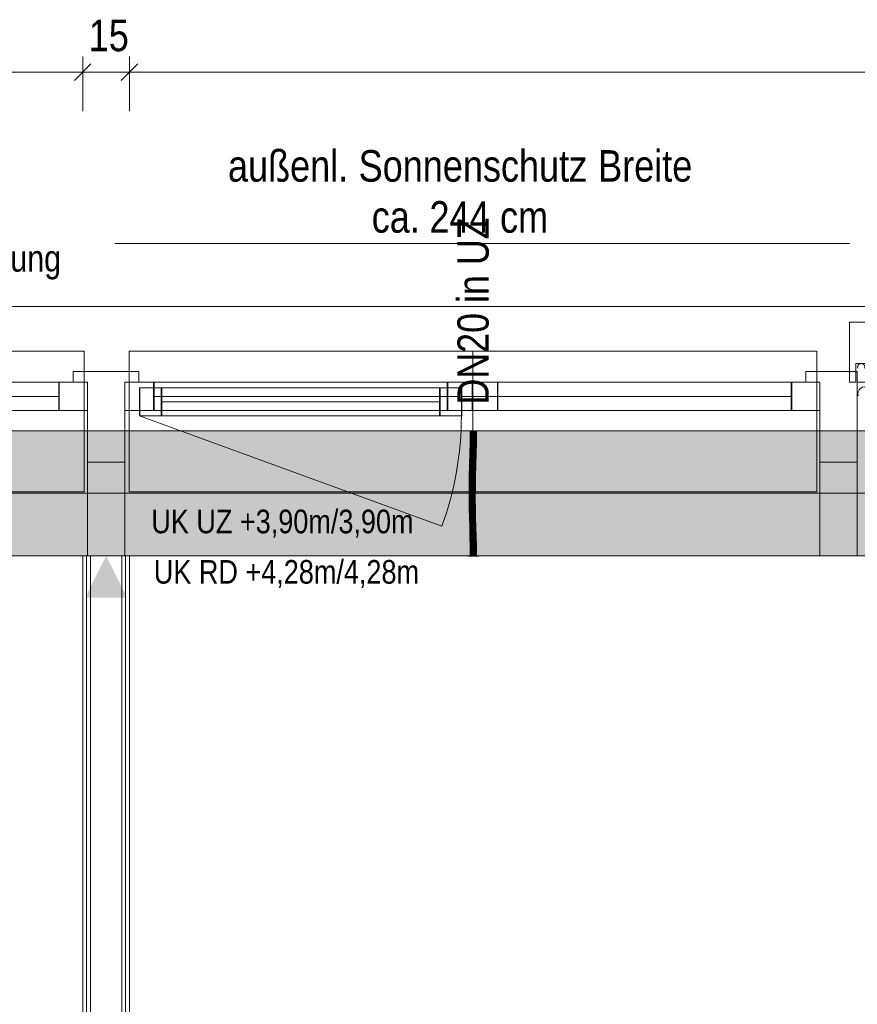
# Model space of a CAD drawing. Extents: x -720 to 300, y 62 to 1162.
# Tile 62 of 143: x -512 to -459, y 967 to 1030. Entities that reach past the tile are written whole.
import ezdxf
from ezdxf.lldxf.tags import DXFTag

# ---------------------------------------------------------------- set-up
doc = ezdxf.new("R2010")
doc.units = 0
doc.layers.get('0').update_dxf_attribs({"lineweight": 13})
for name, color, linetype, lineweight, true_color in [('00 -Bauelemente -Dämmung innen', 7, 'Continuous', 9, 0xff7fe6), ('00 -Bauelemente -Gipskarton', 7, 'Continuous', 9, 0xff7fe6), ('00_Beschriftung UZ', 3, 'Continuous', 35, 0x00ff00), ('30 -33 Aussenwände- 7 Fassade_ Elemente', 7, 'Continuous', 9, 0x00aacc), ('30 -34 Innenwände- 2 nichttragend', 7, 'Continuous', 18, 0xff7fe6), ('30 -35 Decken- 1 Konstruktion-Träger- Stahlbeton', 7, 'Continuous', 13, 0x33aa00), ('70 -72 Beschriftung- 2 Beschriftung Bauteile', 7, 'Continuous', 9, 0x9999ff), ('70 -76 Bemaßung- 2 Allgemein', 9, 'Continuous', 5, 0x808080), ('E_Leerrohr 20', 7, 'Continuous', 13, 0xcc0099), ('E_Leerrohr 20-Shading', 7, 'Continuous', 13, 0xcc0099), ('iwb_Schraffur_Unterzug', 7, 'Continuous', 5, 0xffffcc)]:
    doc.layers.add(name, color=color, linetype=linetype, lineweight=lineweight, true_color=true_color)
for name, color, linetype, lineweight in [('30 -33 Aussenwände- 8 Sonnenschutz', 7, 'Continuous', 9), ('70 -71 Achsen- 1 Gebäudeachsen', 7, 'STRICHPUNKT2-A06G94018I', 18), ('Detailelementbeschriftung', 7, 'Continuous', 9), ('Keine-1', 7, 'Continuous', 15)]:
    doc.layers.add(name, color=color, linetype=linetype, lineweight=lineweight)
doc.styles.get("Standard").update_dxf_attribs({"font": 'ARIALN.TTF'})
tags = doc.linetypes.add('fein_strichliert-A06G94028I', pattern=[4, 1, -2, 1]).pattern_tags.tags
tags[8:9] = [DXFTag(74, 4), DXFTag(75, 0), DXFTag(340, '0'), DXFTag(46, 0.0), DXFTag(50, 0.0), DXFTag(44, 0.0), DXFTag(45, 0.0)]
tags[6:7] = [DXFTag(74, 4), DXFTag(75, 0), DXFTag(340, '0'), DXFTag(46, 0.0), DXFTag(50, 0.0), DXFTag(44, 0.0), DXFTag(45, 0.0)]
tags[4:5] = [DXFTag(74, 4), DXFTag(75, 0), DXFTag(340, '0'), DXFTag(46, 0.0), DXFTag(50, 0.0), DXFTag(44, 0.0), DXFTag(45, 0.0)]
tags = doc.linetypes.add('STRICHPUNKT2', pattern=[12.7, 6.35, -3.175, 0, -3.175]).pattern_tags.tags
tags[10:11] = [DXFTag(74, 4), DXFTag(75, 0), DXFTag(340, '0'), DXFTag(46, 0.0), DXFTag(50, 0.0), DXFTag(44, 0.0), DXFTag(45, 0.0)]
tags[8:9] = [DXFTag(74, 4), DXFTag(75, 0), DXFTag(340, '0'), DXFTag(46, 0.0), DXFTag(50, 0.0), DXFTag(44, 0.0), DXFTag(45, 0.0)]
tags[6:7] = [DXFTag(74, 4), DXFTag(75, 0), DXFTag(340, '0'), DXFTag(46, 0.0), DXFTag(50, 0.0), DXFTag(44, 0.0), DXFTag(45, 0.0)]
tags[4:5] = [DXFTag(74, 4), DXFTag(75, 0), DXFTag(340, '0'), DXFTag(46, 0.0), DXFTag(50, 0.0), DXFTag(44, 0.0), DXFTag(45, 0.0)]
tags = doc.linetypes.add('STRICHPUNKT2-A06G94018I', pattern=[12.7, 6.35, -3.175, 0, -3.175]).pattern_tags.tags
tags[10:11] = [DXFTag(74, 4), DXFTag(75, 0), DXFTag(340, '0'), DXFTag(46, 0.0), DXFTag(50, 0.0), DXFTag(44, 0.0), DXFTag(45, 0.0)]
tags[8:9] = [DXFTag(74, 4), DXFTag(75, 0), DXFTag(340, '0'), DXFTag(46, 0.0), DXFTag(50, 0.0), DXFTag(44, 0.0), DXFTag(45, 0.0)]
tags[6:7] = [DXFTag(74, 4), DXFTag(75, 0), DXFTag(340, '0'), DXFTag(46, 0.0), DXFTag(50, 0.0), DXFTag(44, 0.0), DXFTag(45, 0.0)]
tags[4:5] = [DXFTag(74, 4), DXFTag(75, 0), DXFTag(340, '0'), DXFTag(46, 0.0), DXFTag(50, 0.0), DXFTag(44, 0.0), DXFTag(45, 0.0)]

# ---------------------------------------------------------------- blocks, each defined once
blk = doc.blocks.new('Shading-A06G93YZ8I', base_point=(-483.284, 1000.996))
at = {"layer": 'E_Leerrohr 20-Shading', "color": 223, "true_color": 0xc67fb4}
for points in [[(-483.565, 1003.9), (-483.624, 1003.9), (-483.572, 1003.177), (-483.63, 1003.178)], [(-483.268, 1003.9), (-483.283, 1003.9), (-483.277, 1003.173), (-483.289, 1003.173)], [(-483.235, 1003.172), (-483.224, 1003.9), (-483.277, 1003.173), (-483.268, 1003.9)], [(-483.23, 1003.172), (-483.224, 1003.9), (-483.235, 1003.172)], [(-483.572, 1003.177), (-483.63, 1003.178), (-483.589, 1002.454), (-483.646, 1002.455)], [(-483.587, 1002.454), (-483.572, 1003.177), (-483.589, 1002.454)], [(-483.277, 1003.173), (-483.289, 1003.173), (-483.297, 1002.447), (-483.304, 1002.447)], [(-483.297, 1002.447), (-483.281, 1002.446), (-483.277, 1003.173), (-483.259, 1003.173)], [(-483.281, 1002.446), (-483.261, 1002.446), (-483.259, 1003.173), (-483.235, 1003.172)], [(-483.246, 1002.446), (-483.23, 1003.172), (-483.261, 1002.446), (-483.235, 1003.172)], [(-483.589, 1002.454), (-483.646, 1002.455), (-483.611, 1001.729), (-483.665, 1001.731)], [(-483.611, 1001.729), (-483.608, 1001.729), (-483.589, 1002.454), (-483.587, 1002.454)], [(-483.608, 1001.729), (-483.607, 1001.729), (-483.587, 1002.454)], [(-483.297, 1002.447), (-483.304, 1002.447), (-483.322, 1001.722), (-483.324, 1001.722)], [(-483.297, 1002.447), (-483.322, 1001.722), (-483.295, 1002.447), (-483.319, 1001.722)], [(-483.319, 1001.722), (-483.308, 1001.721), (-483.295, 1002.447), (-483.281, 1002.446)], [(-483.308, 1001.721), (-483.295, 1001.721), (-483.281, 1002.446), (-483.261, 1002.446)], [(-483.265, 1001.72), (-483.246, 1002.446), (-483.295, 1001.721), (-483.261, 1002.446)], [(-483.672, 1001.463), (-483.684, 1001.005), (-483.619, 1001.462), (-483.62, 1001.455)], [(-483.635, 1001.004), (-483.629, 1001.134), (-483.684, 1001.005), (-483.62, 1001.455)], [(-483.665, 1001.731), (-483.672, 1001.463), (-483.611, 1001.729), (-483.619, 1001.462)], [(-483.626, 1001.004), (-483.613, 1001.503), (-483.635, 1001.004)], [(-483.62, 1001.455), (-483.629, 1001.134), (-483.614, 1001.494), (-483.615, 1001.439)], [(-483.611, 1001.729), (-483.62, 1001.455), (-483.608, 1001.729), (-483.614, 1001.494)], [(-483.615, 1001.439), (-483.613, 1001.503), (-483.614, 1001.494)], [(-483.614, 1001.494), (-483.613, 1001.503), (-483.608, 1001.729), (-483.607, 1001.729)], [(-483.331, 1001.46), (-483.343, 1000.998), (-483.33, 1001.351), (-483.341, 1000.998)], [(-483.341, 1000.998), (-483.334, 1000.997), (-483.33, 1001.351), (-483.328, 1001.155)], [(-483.322, 1001.722), (-483.331, 1001.46), (-483.319, 1001.722), (-483.33, 1001.351)], [(-483.322, 1001.722), (-483.324, 1001.722), (-483.331, 1001.46)], [(-483.33, 1001.351), (-483.328, 1001.155), (-483.319, 1001.722), (-483.308, 1001.721)], [(-483.328, 1001.155), (-483.327, 1000.997), (-483.308, 1001.721), (-483.295, 1001.721)], [(-483.284, 1000.996), (-483.265, 1001.72), (-483.327, 1000.997), (-483.295, 1001.721)], [(-483.635, 1001.004), (-483.684, 1001.005), (-483.658, 1000.278), (-483.698, 1000.278)], [(-483.639, 1000.278), (-483.626, 1001.004), (-483.658, 1000.278), (-483.635, 1001.004)], [(-483.354, 1000.274), (-483.334, 1000.997), (-483.357, 1000.274), (-483.341, 1000.998)], [(-483.341, 1000.998), (-483.343, 1000.998), (-483.357, 1000.274)], [(-483.35, 1000.274), (-483.327, 1000.997), (-483.354, 1000.274), (-483.334, 1000.997)], [(-483.349, 1000.274), (-483.327, 1000.997), (-483.34, 1000.602)], [(-483.349, 1000.274), (-483.298, 1000.274), (-483.327, 1000.997), (-483.284, 1000.996)], [(-483.334, 1000.997), (-483.327, 1000.997), (-483.328, 1001.155)], [(-483.662, 999.746), (-483.658, 1000.278), (-483.7, 999.745), (-483.698, 1000.278)], [(-483.642, 999.551), (-483.639, 1000.278), (-483.664, 999.551), (-483.658, 1000.278)], [(-483.357, 999.911), (-483.354, 1000.274), (-483.358, 999.911), (-483.357, 1000.274)], [(-483.353, 999.911), (-483.35, 1000.274), (-483.357, 999.911), (-483.354, 1000.274)], [(-483.353, 999.911), (-483.299, 999.911), (-483.349, 1000.274), (-483.298, 1000.274)], [(-483.353, 999.911), (-483.349, 1000.274), (-483.352, 999.985)], [(-483.349, 1000.274), (-483.35, 1000.274), (-483.352, 999.985)], [(-483.35, 1000.274), (-483.349, 1000.274), (-483.34, 1000.602)], [(-483.664, 999.551), (-483.662, 999.746), (-483.701, 999.551), (-483.7, 999.745)], [(-483.664, 999.551), (-483.701, 999.551), (-483.65, 998.94), (-483.693, 998.939)], [(-483.635, 998.94), (-483.642, 999.551), (-483.65, 998.94), (-483.664, 999.551)], [(-483.36, 999.552), (-483.357, 999.552), (-483.359, 999.749), (-483.357, 999.611)], [(-483.357, 999.552), (-483.36, 999.552), (-483.351, 998.945), (-483.352, 998.945)], [(-483.357, 999.911), (-483.359, 999.749), (-483.353, 999.911), (-483.357, 999.611)], [(-483.359, 999.749), (-483.357, 999.911), (-483.358, 999.911)], [(-483.357, 999.552), (-483.356, 999.552), (-483.357, 999.611)], [(-483.342, 998.946), (-483.356, 999.552), (-483.351, 998.945), (-483.357, 999.552)], [(-483.356, 999.552), (-483.301, 999.552), (-483.353, 999.911), (-483.299, 999.911)], [(-483.293, 998.947), (-483.301, 999.552), (-483.342, 998.946), (-483.356, 999.552)], [(-483.65, 998.94), (-483.693, 998.939), (-483.625, 998.33), (-483.678, 998.329)], [(-483.62, 998.331), (-483.635, 998.94), (-483.625, 998.33), (-483.65, 998.94)], [(-483.342, 998.946), (-483.352, 998.945), (-483.317, 998.339), (-483.337, 998.338)], [(-483.278, 998.34), (-483.293, 998.947), (-483.317, 998.339), (-483.342, 998.946)], [(-483.602, 997.722), (-483.613, 998.092), (-483.678, 998.329), (-483.625, 998.33)], [(-483.602, 997.722), (-483.678, 998.329), (-483.66, 997.72)], [(-483.613, 998.092), (-483.62, 998.331), (-483.625, 998.33)], [(-483.308, 998.164), (-483.317, 998.339), (-483.332, 998.164), (-483.337, 998.338)], [(-483.286, 997.731), (-483.308, 998.164), (-483.319, 997.73), (-483.332, 998.164)], [(-483.273, 998.164), (-483.278, 998.34), (-483.308, 998.164), (-483.317, 998.339)], [(-483.286, 997.731), (-483.26, 997.732), (-483.308, 998.164), (-483.273, 998.164)], [(-483.602, 997.722), (-483.66, 997.72), (-483.584, 997.114), (-483.643, 997.112)], [(-483.286, 997.731), (-483.319, 997.73), (-483.256, 997.122), (-483.301, 997.121)], [(-483.243, 997.122), (-483.26, 997.732), (-483.256, 997.122), (-483.286, 997.731)], [(-483.584, 997.114), (-483.643, 997.112), (-483.572, 996.507), (-483.629, 996.506)], [(-483.571, 996.507), (-483.584, 997.114), (-483.572, 996.507), (-483.584, 997.114)], [(-483.256, 997.122), (-483.301, 997.121), (-483.233, 996.512), (-483.288, 996.511)], [(-483.229, 996.512), (-483.243, 997.122), (-483.233, 996.512), (-483.256, 997.122)], [(-483.572, 996.507), (-483.629, 996.506), (-483.569, 995.9), (-483.624, 995.9)], [(-483.565, 995.9), (-483.571, 996.507), (-483.569, 995.9), (-483.572, 996.507)], [(-483.224, 995.9), (-483.233, 996.512), (-483.283, 995.9), (-483.288, 996.511)], [(-483.224, 995.9), (-483.229, 996.512), (-483.233, 996.512)]]:
    blk.add_solid(points, dxfattribs=at)
at = {"layer": 'E_Leerrohr 20-Shading', "color": 231, "true_color": 0xe17fc9}
for points in [[(-483.508, 1003.9), (-483.565, 1003.9), (-483.503, 1003.176), (-483.572, 1003.177)], [(-483.459, 1003.176), (-483.459, 1003.9), (-483.503, 1003.176), (-483.508, 1003.9)], [(-483.43, 1003.175), (-483.424, 1003.9), (-483.459, 1003.176), (-483.459, 1003.9)], [(-483.424, 1003.9), (-483.43, 1003.175), (-483.426, 1003.175)], [(-483.426, 1003.175), (-483.42, 1003.175), (-483.424, 1003.9)], [(-483.42, 1003.175), (-483.289, 1003.173), (-483.424, 1003.9), (-483.283, 1003.9)], [(-483.526, 1003.177), (-483.572, 1003.177), (-483.523, 1002.452), (-483.587, 1002.454)], [(-483.503, 1002.452), (-483.503, 1003.176), (-483.523, 1002.452), (-483.526, 1003.177)], [(-483.503, 1002.452), (-483.459, 1003.176), (-483.503, 1003.176)], [(-483.503, 1002.452), (-483.467, 1002.451), (-483.459, 1003.176), (-483.46, 1003.036)], [(-483.446, 1002.45), (-483.43, 1003.175), (-483.463, 1002.451), (-483.459, 1003.176)], [(-483.43, 1003.175), (-483.446, 1002.45), (-483.441, 1002.45)], [(-483.43, 1002.45), (-483.426, 1003.175), (-483.441, 1002.45), (-483.43, 1003.175)], [(-483.43, 1002.45), (-483.409, 1002.449), (-483.426, 1003.175), (-483.42, 1003.175)], [(-483.409, 1002.449), (-483.304, 1002.447), (-483.42, 1003.175), (-483.289, 1003.173)], [(-483.467, 1002.451), (-483.463, 1002.451), (-483.46, 1003.036)], [(-483.523, 1002.452), (-483.587, 1002.454), (-483.522, 1001.727), (-483.607, 1001.729)], [(-483.504, 1001.727), (-483.503, 1002.452), (-483.522, 1001.727), (-483.523, 1002.452)], [(-483.504, 1001.727), (-483.478, 1001.726), (-483.503, 1002.452), (-483.467, 1002.451)], [(-483.478, 1001.726), (-483.47, 1001.726), (-483.467, 1002.451), (-483.463, 1002.451)], [(-483.465, 1001.726), (-483.446, 1002.45), (-483.47, 1001.726), (-483.463, 1002.451)], [(-483.43, 1002.45), (-483.446, 1002.45), (-483.436, 1001.725), (-483.465, 1001.726)], [(-483.436, 1001.725), (-483.395, 1001.724), (-483.43, 1002.45), (-483.409, 1002.449)], [(-483.395, 1001.724), (-483.324, 1001.722), (-483.409, 1002.449), (-483.304, 1002.447)], [(-483.626, 1001.004), (-483.603, 1001.003), (-483.613, 1001.503)], [(-483.607, 1001.729), (-483.613, 1001.503), (-483.521, 1001.222), (-483.521, 1001.183)], [(-483.521, 1001.183), (-483.613, 1001.503), (-483.521, 1001.002), (-483.603, 1001.003)], [(-483.522, 1001.727), (-483.607, 1001.729), (-483.521, 1001.222)], [(-483.504, 1001.727), (-483.522, 1001.727), (-483.506, 1001.128), (-483.521, 1001.222)], [(-483.504, 1001.727), (-483.506, 1001.128), (-483.478, 1001.726), (-483.481, 1001.534)], [(-483.481, 1001.534), (-483.506, 1001.128), (-483.489, 1001.029)], [(-483.47, 1001.726), (-483.481, 1001.534), (-483.484, 1001.001), (-483.489, 1001.029)], [(-483.471, 1001.589), (-483.47, 1001.726), (-483.484, 1001.001)], [(-483.472, 1001.461), (-483.471, 1001.589), (-483.484, 1001.001)], [(-483.472, 1001.461), (-483.484, 1001.001), (-483.469, 1001.461), (-483.48, 1001.001)], [(-483.481, 1001.534), (-483.47, 1001.726), (-483.478, 1001.726)], [(-483.48, 1001.001), (-483.467, 1001), (-483.469, 1001.461), (-483.459, 1001.461)], [(-483.472, 1001.461), (-483.465, 1001.726), (-483.47, 1001.726)], [(-483.438, 1001.461), (-483.436, 1001.725), (-483.472, 1001.461), (-483.465, 1001.726)], [(-483.467, 1001), (-483.442, 1001), (-483.459, 1001.461), (-483.438, 1001.461)], [(-483.438, 1001.461), (-483.442, 1001), (-483.39, 1001.461), (-483.381, 1000.998)], [(-483.436, 1001.725), (-483.438, 1001.461), (-483.395, 1001.724), (-483.39, 1001.461)], [(-483.395, 1001.724), (-483.39, 1001.461), (-483.324, 1001.722), (-483.331, 1001.46)], [(-483.39, 1001.461), (-483.381, 1000.998), (-483.331, 1001.46), (-483.343, 1000.998)], [(-483.603, 1001.003), (-483.626, 1001.004), (-483.594, 1000.277), (-483.639, 1000.278)], [(-483.603, 1001.003), (-483.594, 1000.277), (-483.521, 1001.002), (-483.517, 1000.276)], [(-483.521, 1001.183), (-483.506, 1001.128), (-483.521, 1001.222)], [(-483.506, 1001.128), (-483.521, 1001.183), (-483.506, 1001.001), (-483.521, 1001.002)], [(-483.517, 1000.276), (-483.505, 1000.276), (-483.521, 1001.002), (-483.506, 1001.001)], [(-483.506, 1001.128), (-483.506, 1001.001), (-483.489, 1001.029), (-483.49, 1001.001)], [(-483.506, 1001.001), (-483.505, 1000.276), (-483.49, 1001.001), (-483.498, 1000.276)], [(-483.498, 1000.276), (-483.484, 1001.001), (-483.49, 1001.001)], [(-483.48, 1001.001), (-483.484, 1001.001), (-483.495, 1000.276), (-483.498, 1000.276)], [(-483.477, 1000.276), (-483.467, 1001), (-483.495, 1000.276), (-483.48, 1001.001)], [(-483.49, 1001.001), (-483.484, 1001.001), (-483.489, 1001.029)], [(-483.446, 1000.275), (-483.442, 1001), (-483.477, 1000.276), (-483.467, 1001)], [(-483.446, 1000.275), (-483.372, 1000.275), (-483.442, 1001), (-483.381, 1000.998)], [(-483.381, 1000.998), (-483.372, 1000.275), (-483.344, 1000.998), (-483.365, 1000.275)], [(-483.365, 1000.275), (-483.357, 1000.274), (-483.344, 1000.998), (-483.343, 1000.998)], [(-483.594, 1000.277), (-483.639, 1000.278), (-483.591, 999.551), (-483.642, 999.551)], [(-483.517, 1000.276), (-483.594, 1000.277), (-483.548, 999.915), (-483.593, 999.916)], [(-483.517, 1000.276), (-483.548, 999.915), (-483.516, 1000.184)], [(-483.512, 999.915), (-483.516, 1000.184), (-483.548, 999.915)], [(-483.516, 1000.184), (-483.505, 1000.276), (-483.517, 1000.276)], [(-483.503, 999.915), (-483.505, 1000.276), (-483.512, 999.915), (-483.516, 1000.184)], [(-483.502, 999.915), (-483.505, 1000.276), (-483.503, 999.915)], [(-483.505, 1000.276), (-483.502, 999.915), (-483.498, 1000.276), (-483.499, 999.914)], [(-483.5, 999.748), (-483.48, 999.748), (-483.498, 1000.276), (-483.477, 1000.276)], [(-483.48, 999.748), (-483.446, 999.748), (-483.477, 1000.276), (-483.446, 1000.275)], [(-483.446, 1000.275), (-483.446, 999.748), (-483.372, 1000.275), (-483.37, 999.749)], [(-483.357, 1000.274), (-483.372, 1000.275), (-483.362, 999.749), (-483.37, 999.749)], [(-483.357, 1000.274), (-483.362, 999.749), (-483.358, 999.911)], [(-483.591, 999.551), (-483.642, 999.551), (-483.597, 998.941), (-483.635, 998.94)], [(-483.597, 998.941), (-483.495, 998.943), (-483.591, 999.551), (-483.508, 999.551)], [(-483.593, 999.916), (-483.591, 999.551), (-483.548, 999.915)], [(-483.508, 999.551), (-483.512, 999.915), (-483.591, 999.551), (-483.548, 999.915)], [(-483.508, 999.551), (-483.505, 999.551), (-483.512, 999.915), (-483.508, 999.915)], [(-483.505, 999.551), (-483.501, 999.551), (-483.508, 999.915), (-483.503, 999.915)], [(-483.508, 999.551), (-483.495, 998.943), (-483.505, 999.551), (-483.493, 998.943)], [(-483.493, 998.943), (-483.501, 999.551), (-483.505, 999.551)], [(-483.5, 999.748), (-483.502, 999.915), (-483.501, 999.551), (-483.503, 999.915)], [(-483.502, 999.915), (-483.5, 999.748), (-483.499, 999.914)], [(-483.501, 999.551), (-483.481, 999.551), (-483.5, 999.748), (-483.48, 999.748)], [(-483.481, 999.551), (-483.501, 999.551), (-483.48, 998.943), (-483.493, 998.943)], [(-483.481, 999.551), (-483.447, 999.552), (-483.48, 999.748), (-483.446, 999.748)], [(-483.444, 998.944), (-483.447, 999.552), (-483.48, 998.943), (-483.481, 999.551)], [(-483.37, 999.749), (-483.446, 999.748), (-483.372, 999.552), (-483.447, 999.552)], [(-483.372, 999.552), (-483.447, 999.552), (-483.375, 999.424)], [(-483.375, 999.424), (-483.447, 999.552), (-483.387, 998.945), (-483.444, 998.944)], [(-483.371, 999.415), (-483.375, 999.424), (-483.384, 998.945), (-483.387, 998.945)], [(-483.384, 998.945), (-483.375, 998.945), (-483.371, 999.415)], [(-483.37, 999.552), (-483.372, 999.552), (-483.371, 999.415), (-483.375, 999.424)], [(-483.36, 999.552), (-483.371, 999.415), (-483.364, 998.945), (-483.375, 998.945)], [(-483.37, 999.749), (-483.372, 999.552), (-483.37, 999.656)], [(-483.372, 999.552), (-483.37, 999.552), (-483.37, 999.656)], [(-483.37, 999.552), (-483.371, 999.415), (-483.367, 999.552)], [(-483.371, 999.415), (-483.36, 999.552), (-483.367, 999.552)], [(-483.362, 999.749), (-483.37, 999.749), (-483.367, 999.552), (-483.37, 999.552)], [(-483.359, 999.749), (-483.362, 999.749), (-483.36, 999.552), (-483.367, 999.552)], [(-483.36, 999.552), (-483.364, 998.945), (-483.352, 998.945)], [(-483.362, 999.749), (-483.359, 999.749), (-483.358, 999.911)], [(-483.597, 998.941), (-483.635, 998.94), (-483.608, 998.331), (-483.62, 998.331)], [(-483.608, 998.331), (-483.478, 998.334), (-483.597, 998.941), (-483.495, 998.943)], [(-483.478, 998.334), (-483.493, 998.943), (-483.495, 998.943)], [(-483.48, 998.943), (-483.493, 998.943), (-483.475, 998.334), (-483.478, 998.334)], [(-483.44, 998.335), (-483.444, 998.944), (-483.475, 998.334), (-483.48, 998.943)], [(-483.444, 998.944), (-483.44, 998.335), (-483.384, 998.945), (-483.403, 998.336)], [(-483.403, 998.336), (-483.386, 998.337), (-483.384, 998.945), (-483.375, 998.945)], [(-483.386, 998.337), (-483.337, 998.338), (-483.375, 998.945), (-483.352, 998.945)], [(-483.608, 998.331), (-483.62, 998.331), (-483.613, 998.092)], [(-483.613, 998.092), (-483.46, 997.726), (-483.611, 998.162), (-483.473, 998.163)], [(-483.473, 998.163), (-483.478, 998.334), (-483.611, 998.162), (-483.608, 998.331)], [(-483.475, 998.334), (-483.478, 998.334), (-483.473, 998.163)], [(-483.435, 997.727), (-483.44, 998.335), (-483.473, 998.163), (-483.475, 998.334)], [(-483.435, 997.727), (-483.473, 998.163), (-483.46, 997.726)], [(-483.44, 998.335), (-483.435, 997.727), (-483.403, 998.336), (-483.422, 997.727)], [(-483.422, 997.727), (-483.398, 997.728), (-483.403, 998.336), (-483.386, 998.337)], [(-483.386, 998.337), (-483.398, 997.728), (-483.332, 998.164), (-483.339, 997.729)], [(-483.386, 998.337), (-483.332, 998.164), (-483.337, 998.338)], [(-483.339, 997.729), (-483.319, 997.73), (-483.332, 998.164)], [(-483.46, 997.726), (-483.613, 998.092), (-483.602, 997.722)], [(-483.46, 997.726), (-483.602, 997.722), (-483.443, 997.117), (-483.584, 997.114)], [(-483.435, 997.727), (-483.46, 997.726), (-483.43, 997.118), (-483.443, 997.117)], [(-483.435, 997.727), (-483.432, 997.416), (-483.422, 997.727)], [(-483.432, 997.416), (-483.398, 997.728), (-483.422, 997.727)], [(-483.432, 997.416), (-483.43, 997.118), (-483.398, 997.728), (-483.411, 997.118)], [(-483.398, 997.728), (-483.411, 997.118), (-483.339, 997.729), (-483.349, 997.12)], [(-483.349, 997.12), (-483.301, 997.121), (-483.339, 997.729), (-483.319, 997.73)], [(-483.574, 997.114), (-483.584, 997.114), (-483.571, 996.507)], [(-483.429, 996.509), (-483.443, 997.117), (-483.571, 996.507), (-483.574, 997.114)], [(-483.43, 997.118), (-483.443, 997.117), (-483.426, 996.509), (-483.429, 996.509)], [(-483.426, 996.509), (-483.42, 996.509), (-483.43, 997.118), (-483.411, 997.118)], [(-483.411, 997.118), (-483.42, 996.509), (-483.349, 997.12), (-483.358, 996.51)], [(-483.358, 996.51), (-483.288, 996.511), (-483.349, 997.12), (-483.301, 997.121)], [(-483.429, 996.509), (-483.571, 996.507), (-483.424, 995.9), (-483.565, 995.9)], [(-483.426, 996.509), (-483.429, 996.509), (-483.424, 995.9)], [(-483.424, 995.9), (-483.42, 996.509), (-483.426, 996.509)], [(-483.424, 995.9), (-483.283, 995.9), (-483.42, 996.509), (-483.288, 996.511)]]:
    blk.add_solid(points, dxfattribs=at)
blk = doc.blocks.new('Shading-A06G93Z18I', base_point=(-483.424, 1003.112))
at = {"layer": 'E_Leerrohr 20-Shading', "color": 213, "true_color": 0xd67fc0}
for points in [[(-483.754, 1003.912), (-483.754, 1003.9), (-483.536, 1003.912), (-483.536, 1003.9)], [(-483.624, 1003.112), (-483.424, 1003.112), (-483.624, 1003.9), (-483.424, 1003.9)], [(-483.536, 1003.9), (-483.424, 1003.9), (-483.536, 1003.912), (-483.424, 1003.912)], [(-483.424, 1003.912), (-483.424, 1003.9), (-483.359, 1003.912), (-483.359, 1003.9)], [(-483.424, 1003.112), (-483.224, 1003.112), (-483.424, 1003.9), (-483.224, 1003.9)], [(-483.359, 1003.9), (-483.094, 1003.9), (-483.359, 1003.912), (-483.094, 1003.912)]]:
    blk.add_solid(points, dxfattribs=at)
blk = doc.blocks.new('Shading-A06G93Z38I', base_point=(-483.224, 996.688))
at = {"layer": 'E_Leerrohr 20-Shading', "color": 213, "true_color": 0xd67fc0}
for points in [[(-483.424, 996.688), (-483.624, 996.688), (-483.424, 995.9), (-483.624, 995.9)], [(-483.224, 996.688), (-483.424, 996.688), (-483.224, 995.9), (-483.424, 995.9)], [(-483.516, 995.9), (-483.754, 995.9), (-483.516, 995.888), (-483.754, 995.888)], [(-483.424, 995.888), (-483.424, 995.9), (-483.516, 995.888), (-483.516, 995.9)], [(-483.359, 995.9), (-483.424, 995.9), (-483.359, 995.888), (-483.424, 995.888)], [(-483.094, 995.888), (-483.094, 995.9), (-483.359, 995.888), (-483.359, 995.9)]]:
    blk.add_solid(points, dxfattribs=at)
blk = doc.blocks.new('Referenz-A06G94038I')
at = {"layer": '00 -Bauelemente -Dämmung innen', "color": 0, "linetype": 'Continuous', "lineweight": -2, "ltscale": 0.13}
for p, q in [((-507.924, 995.912), (-507.924, 905.612)), ((-505.924, 995.912), (-505.924, 905.612))]:
    blk.add_line(p, q, dxfattribs=at)
at = {"layer": '00 -Bauelemente -Gipskarton', "color": 0, "linetype": 'Continuous', "lineweight": -2, "ltscale": 0.13}
for p, q in [((-508.424, 995.912), (-508.424, 905.612)), ((-508.174, 995.912), (-508.174, 905.612)), ((-507.924, 995.912), (-507.924, 905.612)), ((-505.924, 995.912), (-505.924, 905.612)), ((-505.674, 995.912), (-505.674, 905.612)), ((-505.424, 995.912), (-505.424, 905.612))]:
    blk.add_line(p, q, dxfattribs=at)
at = {"layer": '00_Beschriftung UZ', "color": 0, "lineweight": -2}
for points in [[(-508.256, 998.583), (-506.924, 995.912), (-505.586, 998.581)], [(-508.256, 993.242), (-506.924, 995.912), (-505.586, 993.243)]]:
    blk.add_solid(points, dxfattribs=at)
at = {"layer": '30 -33 Aussenwände- 7 Fassade_ Elemente', "color": 0, "linetype": 'Continuous', "lineweight": -2, "ltscale": 0.13}
for p, q in [((-455.757, 1011.852), (-604.957, 1011.852)), ((-459.357, 1010.852), (-459.357, 1007.012)), ((-456.057, 1010.852), (-459.357, 1010.852)), ((-458.957, 1008.212), (-456.057, 1008.212)), ((-458.957, 1007.012), (-458.957, 1008.212)), ((-504.824, 1007.712), (-509.024, 1007.712)), ((-509.024, 1007.712), (-509.024, 1007.012)), ((-504.824, 1007.012), (-504.824, 1007.712)), ((-458.857, 1007.712), (-462.157, 1007.712)), ((-462.157, 1007.712), (-462.157, 1007.012)), ((-458.857, 1001.912), (-458.857, 1007.712)), ((-530.357, 1007.012), (-508.124, 1007.012)), ((-509.957, 1005.212), (-509.957, 1007.012)), ((-509.957, 1007.012), (-508.124, 1007.012)), ((-509.024, 1007.012), (-508.124, 1007.012)), ((-508.124, 1007.012), (-508.124, 1005.212)), ((-508.124, 1007.012), (-508.124, 1005.212)), ((-508.124, 1007.012), (-508.124, 1001.912)), ((-505.724, 1005.212), (-505.724, 1007.012)), ((-505.724, 1007.012), (-504.824, 1007.012)), ((-505.724, 1001.912), (-505.724, 1007.012)), ((-505.724, 1007.012), (-483.491, 1007.012)), ((-505.724, 1005.212), (-505.724, 1007.012)), ((-505.724, 1007.012), (-503.891, 1007.012)), ((-503.891, 1007.012), (-503.891, 1005.212)), ((-485.091, 1007.012), (-483.491, 1007.012)), ((-485.091, 1005.212), (-485.091, 1007.012)), ((-483.491, 1005.212), (-483.491, 1007.012)), ((-483.491, 1007.012), (-483.491, 1005.212)), ((-483.491, 1007.012), (-481.891, 1007.012)), ((-483.491, 1007.012), (-461.257, 1007.012)), ((-481.891, 1007.012), (-481.891, 1005.212)), ((-463.091, 1007.012), (-461.257, 1007.012)), ((-463.091, 1005.212), (-463.091, 1007.012)), ((-462.157, 1007.012), (-461.257, 1007.012)), ((-461.257, 1007.012), (-461.257, 1005.212)), ((-461.257, 1007.012), (-461.257, 1001.912)), ((-461.257, 1007.012), (-461.257, 1005.212)), ((-459.357, 1007.012), (-458.957, 1007.012)), ((-458.857, 995.912), (-458.857, 1007.012)), ((-458.857, 1007.012), (-455.757, 1007.012)), ((-504.791, 1006.662), (-484.191, 1006.662)), ((-504.791, 1006.662), (-503.391, 1006.662)), ((-504.791, 1004.862), (-504.791, 1006.662)), ((-504.791, 1004.862), (-504.791, 1006.662)), ((-503.391, 1006.662), (-503.391, 1004.862)), ((-485.591, 1004.862), (-485.591, 1006.662)), ((-485.591, 1006.662), (-484.191, 1006.662)), ((-484.191, 1006.662), (-484.191, 1004.862)), ((-484.191, 1006.662), (-484.191, 1004.862)), ((-528.757, 1006.112), (-509.957, 1006.112)), ((-485.591, 1005.762), (-503.391, 1005.762)), ((-481.891, 1006.112), (-463.091, 1006.112)), ((-508.124, 1005.212), (-530.357, 1005.212)), ((-508.124, 1005.212), (-509.957, 1005.212)), ((-483.491, 1005.212), (-505.724, 1005.212)), ((-503.891, 1005.212), (-505.724, 1005.212)), ((-483.491, 1005.212), (-485.091, 1005.212)), ((-461.257, 1005.212), (-483.491, 1005.212)), ((-481.891, 1005.212), (-483.491, 1005.212)), ((-461.257, 1005.212), (-463.091, 1005.212)), ((-484.191, 1004.862), (-504.791, 1004.862)), ((-503.391, 1004.862), (-504.791, 1004.862)), ((-484.191, 1004.862), (-485.591, 1004.862)), ((-508.124, 1001.912), (-505.724, 1001.912)), ((-508.124, 1001.912), (-505.724, 1001.912)), ((-508.124, 995.912), (-508.124, 1001.912)), ((-505.724, 1001.912), (-505.724, 995.912)), ((-461.257, 1001.912), (-458.857, 1001.912)), ((-461.257, 995.912), (-461.257, 1001.912)), ((-458.857, 1001.912), (-458.857, 995.912)), ((-601.857, 995.912), (-458.857, 995.912)), ((-505.724, 995.912), (-508.124, 995.912)), ((-458.857, 995.912), (-461.257, 995.912))]:
    blk.add_line(p, q, dxfattribs=at)
at = {"layer": '30 -33 Aussenwände- 7 Fassade_ Elemente', "color": 0, "lineweight": -2}
for p, q in [((-552.324, 1009.012), (-508.324, 1009.012)), ((-530.324, 1009.012), (-508.324, 1009.012)), ((-508.324, 1009.012), (-508.324, 1007.012)), ((-505.457, 1009.012), (-483.457, 1009.012)), ((-505.457, 1007.012), (-505.457, 1009.012)), ((-505.457, 1009.012), (-461.457, 1009.012)), ((-483.457, 1009.012), (-483.457, 1007.012)), ((-483.457, 1009.012), (-461.457, 1009.012)), ((-461.457, 1009.012), (-461.457, 1007.012)), ((-550.724, 1007.012), (-509.924, 1007.012)), ((-528.724, 1007.012), (-509.924, 1007.012)), ((-508.324, 1007.012), (-509.924, 1007.012)), ((-509.924, 1007.012), (-509.924, 1005.212)), ((-508.324, 1005.212), (-508.324, 1007.012)), ((-505.457, 1007.012), (-503.857, 1007.012)), ((-505.457, 1005.212), (-505.457, 1007.012)), ((-503.857, 1007.012), (-485.057, 1007.012)), ((-503.857, 1007.012), (-463.057, 1007.012)), ((-503.857, 1007.012), (-503.857, 1005.212)), ((-483.457, 1007.012), (-485.057, 1007.012)), ((-485.057, 1007.012), (-485.057, 1005.212)), ((-483.457, 1005.212), (-483.457, 1007.012)), ((-483.457, 1007.012), (-481.857, 1007.012)), ((-481.857, 1005.212), (-481.857, 1007.012)), ((-481.857, 1007.012), (-463.057, 1007.012)), ((-463.057, 1007.012), (-463.057, 1005.212)), ((-461.457, 1007.012), (-463.057, 1007.012)), ((-461.457, 1005.212), (-461.457, 1007.012)), ((-504.757, 1004.862), (-504.757, 1006.662)), ((-504.757, 1006.662), (-503.357, 1006.662)), ((-503.357, 1006.662), (-485.557, 1006.662)), ((-503.357, 1006.662), (-503.357, 1004.862)), ((-485.557, 1004.862), (-485.557, 1006.662)), ((-485.557, 1006.662), (-484.157, 1006.662)), ((-484.157, 1004.862), (-484.157, 1006.662)), ((-509.924, 1006.112), (-550.724, 1006.112)), ((-509.924, 1006.112), (-528.724, 1006.112)), ((-463.057, 1006.112), (-503.857, 1006.112)), ((-503.357, 1005.762), (-485.557, 1005.762)), ((-463.057, 1006.112), (-481.857, 1006.112)), ((-509.924, 1005.212), (-550.724, 1005.212)), ((-509.924, 1005.212), (-528.724, 1005.212)), ((-509.924, 1005.212), (-508.324, 1005.212)), ((-508.324, 1000.012), (-508.324, 1005.212)), ((-503.857, 1005.212), (-505.457, 1005.212)), ((-505.457, 1005.212), (-505.457, 1000.012)), ((-463.057, 1005.212), (-503.857, 1005.212)), ((-485.057, 1005.212), (-483.457, 1005.212)), ((-481.857, 1005.212), (-483.457, 1005.212)), ((-483.457, 1000.012), (-483.457, 1005.212)), ((-463.057, 1005.212), (-481.857, 1005.212)), ((-463.057, 1005.212), (-461.457, 1005.212)), ((-461.457, 1000.012), (-461.457, 1005.212)), ((-503.357, 1004.862), (-504.757, 1004.862)), ((-485.557, 1004.862), (-503.357, 1004.862)), ((-484.157, 1004.862), (-485.557, 1004.862)), ((-552.324, 1000.012), (-508.324, 1000.012)), ((-530.324, 1000.012), (-508.324, 1000.012)), ((-505.457, 1000.012), (-461.457, 1000.012)), ((-505.457, 1000.012), (-483.457, 1000.012)), ((-483.457, 1000.012), (-461.457, 1000.012))]:
    blk.add_line(p, q, dxfattribs=at)
at = {"layer": '30 -33 Aussenwände- 7 Fassade_ Elemente', "color": 0, "linetype": 'fein_strichliert-A06G94028I', "lineweight": -2, "ltscale": 0.13}
blk.add_line((-504.791, 1004.862), (-485.433, 997.817), dxfattribs=at)
at = {"layer": '30 -33 Aussenwände- 7 Fassade_ Elemente', "color": 0, "linetype": 'Continuous', "lineweight": -2, "ltscale": 0.13}
for centre, major_axis in [((-458.61, 1007.983), (0.219, -0.07)), ((-458.383, 1006.272), (0.419, -0.135))]:
    blk.add_ellipse(centre, major_axis=major_axis, ratio=1, start_param=0, end_param=3.765224, dxfattribs=at)
at = {"layer": '30 -33 Aussenwände- 7 Fassade_ Elemente', "color": 0, "linetype": 'fein_strichliert-A06G94028I', "lineweight": -2, "ltscale": 0.13}
blk.add_ellipse((-504.791, 1004.862), major_axis=(19.358, -7.046), ratio=1, start_param=0, end_param=0.349066, dxfattribs=at)
at = {"layer": '30 -33 Aussenwände- 8 Sonnenschutz', "color": 0, "linetype": 'Continuous', "lineweight": -2, "ltscale": 0.13}
blk.add_line((-459.357, 1015.892), (-506.357, 1015.892), dxfattribs=at)
at = {"layer": '30 -34 Innenwände- 2 nichttragend', "color": 0, "linetype": 'Continuous', "lineweight": -2, "ltscale": 0.13}
for p, q in [((-508.424, 995.912), (-505.424, 995.912)), ((-508.424, 995.912), (-508.424, 905.612)), ((-505.424, 995.912), (-505.424, 905.612))]:
    blk.add_line(p, q, dxfattribs=at)
at = {"layer": '30 -35 Decken- 1 Konstruktion-Träger- Stahlbeton', "color": 0, "linetype": 'fein_strichliert-A06G94028I', "lineweight": -2, "ltscale": 0.13}
for p, q in [((-306.357, 1003.912), (-682.362, 1003.912)), ((-306.357, 995.912), (-682.362, 995.912))]:
    blk.add_line(p, q, dxfattribs=at)
at = {"layer": '70 -71 Achsen- 1 Gebäudeachsen', "color": 0, "linetype": 'STRICHPUNKT2-A06G94018I', "lineweight": -2, "ltscale": 0.13}
blk.add_line((-682.362, 999.912), (76.456, 999.912), dxfattribs=at)
at = {"layer": '70 -76 Bemaßung- 2 Allgemein', "color": 0, "linetype": 'Continuous', "lineweight": -2, "ltscale": 0.13}
for p, q in [((-508.424, 1024.352), (-508.424, 1027.852)), ((-508.424, 1024.352), (-508.424, 1027.852)), ((-505.424, 1024.352), (-505.424, 1027.852)), ((-505.424, 1024.352), (-505.424, 1027.852)), ((-507.893, 1027.383), (-508.955, 1026.322)), ((-507.893, 1027.383), (-508.955, 1026.322)), ((-505.955, 1026.322), (-504.893, 1027.383)), ((-505.955, 1026.322), (-504.893, 1027.383)), ((-509.484, 1026.852), (-551.23, 1026.852)), ((-509.484, 1026.852), (-510.545, 1026.852)), ((-507.424, 1026.852), (-509.484, 1026.852)), ((-507.424, 1026.852), (-509.484, 1026.852)), ((-505.424, 1026.852), (-508.424, 1026.852)), ((-506.424, 1026.852), (-504.364, 1026.852)), ((-506.424, 1026.852), (-504.364, 1026.852)), ((-304.218, 1026.852), (-504.364, 1026.852)), ((-504.364, 1026.852), (-503.303, 1026.852))]:
    blk.add_line(p, q, dxfattribs=at)
at = {"layer": 'Keine-1', "color": 0, "linetype": 'fein_strichliert-A06G94028I', "lineweight": -2, "ltscale": 0.13}
blk.add_line((-682.362, 1011.851), (76.456, 1011.851), dxfattribs=at)
at = {"layer": '00_Beschriftung UZ', "color": 0, "linetype": 'ByBlock', "lineweight": -2, "ltscale": 0.13, "char_height": 1.51033, "attachment_point": 1}
for s, insert in [('{\\fArial Narrow;UK UZ +3,90m/3,90m}', (-504.032, 998.865)), ('{\\fArial Narrow;UK RD +4,28m/4,28m}', (-503.871, 995.643))]:
    blk.add_mtext(s, dxfattribs=dict(at, insert=insert))
at = {"layer": '30 -33 Aussenwände- 8 Sonnenschutz', "color": 0, "linetype": 'Continuous', "lineweight": -2, "ltscale": 0.13, "char_height": 2.01377, "attachment_point": 1}
for s, insert in [('{\\fArial Narrow;außenl.}', (-499.127, 1021.859)), ('{\\fArial Narrow;Sonnenschutz}', (-490.766, 1021.859)), ('{\\fArial Narrow;Breite}', (-475.441, 1021.859)), ('{\\fArial Narrow;244}', (-486.233, 1018.596)), ('{\\fArial Narrow;ca.}', (-489.928, 1018.596)), ('{\\fArial Narrow;cm}', (-481.718, 1018.596))]:
    blk.add_mtext(s, dxfattribs=dict(at, insert=insert))
at = {"layer": '70 -72 Beschriftung- 2 Beschriftung Bauteile', "color": 0, "linetype": 'Continuous', "lineweight": -2, "ltscale": 0.13, "insert": (-530.701, 1015.792), "char_height": 1.7, "attachment_point": 1}
blk.add_mtext('{\\fArial Narrow;Außenkante Aufkantung}', dxfattribs=at)
at = {"layer": '70 -76 Bemaßung- 2 Allgemein', "color": 0, "linetype": 'Continuous', "lineweight": -2, "ltscale": 0.13, "insert": (-508.036, 1030.203), "char_height": 2.01377, "attachment_point": 1}
blk.add_mtext('{\\fArial Narrow;15}', dxfattribs=at)
blk = doc.blocks.new('Referenz-A06G94058I')
at = {"layer": 'iwb_Schraffur_Unterzug', "linetype": 'Continuous', "ltscale": 0.13}
for points in [[(-682.362, 1003.912), (76.456, 1003.912), (76.456, 1001.73)], [(-682.362, 1003.912), (76.456, 1001.73), (-682.362, 1000.863)], [(-682.362, 1000.863), (76.456, 1001.73), (76.456, 998.094)], [(-682.362, 1000.863), (76.456, 998.094), (-682.362, 998.961)], [(-682.362, 998.961), (76.456, 998.094), (76.456, 995.912)], [(-682.362, 998.961), (76.456, 995.912), (-682.362, 995.912)]]:
    blk.add_solid(points, dxfattribs=at)
blk = doc.blocks.new('Enddeckel-A06G941N8I')
at = {"color": 0, "linetype": 'ByBlock', "lineweight": -2, "ltscale": 0.13}
for p, q in [((-483.624, 996.688), (-483.624, 995.9)), ((-483.507, 996.688), (-483.624, 996.688)), ((-483.341, 996.688), (-483.507, 996.688)), ((-483.224, 996.688), (-483.341, 996.688)), ((-483.224, 995.9), (-483.224, 996.688)), ((-483.754, 995.9), (-483.754, 995.888)), ((-483.561, 995.9), (-483.754, 995.9)), ((-483.561, 995.888), (-483.754, 995.888)), ((-483.507, 995.9), (-483.624, 995.9)), ((-483.287, 995.9), (-483.561, 995.9)), ((-483.287, 995.888), (-483.561, 995.888)), ((-483.341, 995.9), (-483.507, 995.9)), ((-483.224, 995.9), (-483.341, 995.9)), ((-483.094, 995.9), (-483.287, 995.9)), ((-483.094, 995.888), (-483.287, 995.888)), ((-483.094, 995.888), (-483.094, 995.9))]:
    blk.add_line(p, q, dxfattribs=at)
at = {"color": 0, "linetype": 'STRICHPUNKT2', "lineweight": 5, "ltscale": 0.13}
blk.add_line((-483.424, 995.9), (-483.424, 996.688), dxfattribs=at)
blk = doc.blocks.new('Enddeckel-A06G941P8I')
at = {"color": 0, "linetype": 'ByBlock', "lineweight": -2, "ltscale": 0.13}
for p, q in [((-483.754, 1003.912), (-483.754, 1003.9)), ((-483.754, 1003.912), (-483.561, 1003.912)), ((-483.754, 1003.9), (-483.561, 1003.9)), ((-483.624, 1003.9), (-483.624, 1003.112)), ((-483.624, 1003.9), (-483.507, 1003.9)), ((-483.561, 1003.912), (-483.287, 1003.912)), ((-483.561, 1003.9), (-483.287, 1003.9)), ((-483.507, 1003.9), (-483.341, 1003.9)), ((-483.341, 1003.9), (-483.224, 1003.9)), ((-483.287, 1003.912), (-483.094, 1003.912)), ((-483.287, 1003.9), (-483.094, 1003.9)), ((-483.224, 1003.112), (-483.224, 1003.9)), ((-483.094, 1003.9), (-483.094, 1003.912)), ((-483.624, 1003.112), (-483.507, 1003.112)), ((-483.507, 1003.112), (-483.341, 1003.112)), ((-483.341, 1003.112), (-483.224, 1003.112))]:
    blk.add_line(p, q, dxfattribs=at)
at = {"color": 0, "linetype": 'STRICHPUNKT2', "lineweight": 5, "ltscale": 0.13}
blk.add_line((-483.424, 1003.9), (-483.424, 1003.112), dxfattribs=at)
blk = doc.blocks.new('Flexrohr-A06G941R8I')
at = {"color": 0, "linetype": 'ByBlock', "lineweight": -2, "ltscale": 0.13}
for p, q in [((-483.624, 1003.9), (-483.63, 1003.178)), ((-483.624, 1003.9), (-483.224, 1003.9)), ((-483.224, 1003.9), (-483.23, 1003.172)), ((-483.63, 1003.178), (-483.646, 1002.455)), ((-483.615, 1003.502), (-483.239, 1003.499)), ((-483.23, 1003.172), (-483.246, 1002.446)), ((-483.628, 1002.704), (-483.252, 1002.696)), ((-483.62, 1003.103), (-483.244, 1003.097)), ((-483.646, 1002.455), (-483.665, 1001.731)), ((-483.638, 1002.305), (-483.262, 1002.296)), ((-483.246, 1002.446), (-483.265, 1001.72)), ((-483.665, 1001.731), (-483.684, 1001.005)), ((-483.659, 1001.505), (-483.283, 1001.496)), ((-483.648, 1001.905), (-483.273, 1001.896)), ((-483.265, 1001.72), (-483.284, 1000.996)), ((-483.684, 1001.005), (-483.698, 1000.278)), ((-483.678, 1000.704), (-483.302, 1000.697)), ((-483.67, 1001.105), (-483.294, 1001.096)), ((-483.284, 1000.996), (-483.298, 1000.274)), ((-483.698, 1000.278), (-483.701, 999.551)), ((-483.685, 1000.303), (-483.309, 1000.299)), ((-483.298, 1000.274), (-483.301, 999.552)), ((-483.701, 999.551), (-483.693, 998.939)), ((-483.688, 999.902), (-483.312, 999.9)), ((-483.688, 999.5), (-483.312, 999.502)), ((-483.301, 999.552), (-483.293, 998.947)), ((-483.693, 998.939), (-483.678, 998.329)), ((-483.683, 999.098), (-483.307, 999.104)), ((-483.293, 998.947), (-483.278, 998.34)), ((-483.678, 998.329), (-483.66, 997.72)), ((-483.675, 998.697), (-483.299, 998.705)), ((-483.665, 998.296), (-483.289, 998.306)), ((-483.278, 998.34), (-483.26, 997.732)), ((-483.66, 997.72), (-483.643, 997.112)), ((-483.653, 997.896), (-483.278, 997.907)), ((-483.642, 997.496), (-483.266, 997.507)), ((-483.26, 997.732), (-483.243, 997.122)), ((-483.643, 997.112), (-483.629, 996.506)), ((-483.63, 997.097), (-483.254, 997.106)), ((-483.243, 997.122), (-483.229, 996.512)), ((-483.629, 996.506), (-483.624, 995.9)), ((-483.622, 996.698), (-483.246, 996.705)), ((-483.616, 996.3), (-483.24, 996.304)), ((-483.229, 996.512), (-483.224, 995.9)), ((-483.624, 995.9), (-483.224, 995.9)), ((-483.612, 995.902), (-483.236, 995.902))]:
    blk.add_line(p, q, dxfattribs=at)
blk = doc.blocks.new('Einzeiliger Text-A06G941T8I')
at = {"color": 0, "lineweight": -2, "insert": (-484.444, 1005.589), "char_height": 2, "attachment_point": 1, "rotation": 90}
blk.add_mtext('{\\fArial Narrow;DN20 in UZ}', dxfattribs=at)

msp = doc.modelspace()

# ---------------------------------------------------------------- block references
at = {"color": 8, "lineweight": 13, "ltscale": 0.13, "true_color": 0x808080}
msp.add_blockref('Referenz-A06G94038I', (0, 0), dxfattribs=at)
at = {"color": 8, "lineweight": 25, "ltscale": 0.25, "true_color": 0x808080}
msp.add_blockref('Referenz-A06G94058I', (0, 0), dxfattribs=at)
at = {"layer": 'Detailelementbeschriftung', "ltscale": 0.13}
msp.add_blockref('Einzeiliger Text-A06G941T8I', (0, 0), dxfattribs=at)
at = {"layer": 'E_Leerrohr 20'}
for name, p in [('Shading-A06G93Z18I', (-483.424, 1003.112)), ('Shading-A06G93YZ8I', (-483.284, 1000.996)), ('Shading-A06G93Z38I', (-483.224, 996.688))]:
    msp.add_blockref(name, p, dxfattribs=at)
at = {"layer": 'E_Leerrohr 20', "ltscale": 0.13}
for name in ['Enddeckel-A06G941P8I', 'Flexrohr-A06G941R8I', 'Enddeckel-A06G941N8I']:
    msp.add_blockref(name, (0, 0), dxfattribs=at)

doc.saveas('drawing.dxf')
